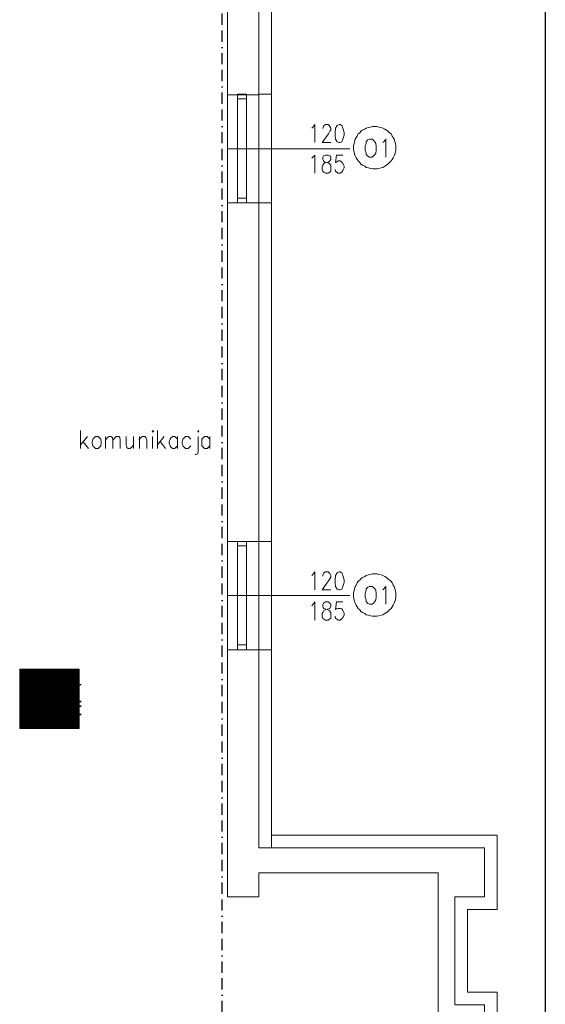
# Model space of a CAD drawing. Header units: centimetres. Extents: x -16053 to 7031, y -7778 to 254.
# Tile 114 of 256: x -10979 to -10395, y -2869 to -1776. Entities that reach past the tile are written whole.
import ezdxf

# ---------------------------------------------------------------- set-up
doc = ezdxf.new("R2010")
doc.units = ezdxf.units.CM
doc.header["$MEASUREMENT"] = 0
doc.linetypes.add('BORDER', pattern=[1.75, 0.5, -0.25, 0.5, -0.25, 0, -0.25])
doc.layers.get('0').update_dxf_attribs({"linetype": 'CONTINUOUS'})
for name, color, linetype in [('ELEKTRYKA', 1, 'CONTINUOUS'), ('jt_naklejki_ew', 7, 'CONTINUOUS'), ('OPISY ELEKTRYCZNE', 120, 'CONTINUOUS')]:
    doc.layers.add(name, color=color, linetype=linetype)
doc.layers.add('konstrukcja', color=250, linetype='CONTINUOUS', lineweight=15)
doc.layers.add('T - opisy', color=250, linetype='CONTINUOUS', lineweight=13)
doc.styles.add('trafik_verdana', font='txt')
pattern_1 = [(45, (3218.57237, 1054.96867), (-0.0224506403, 0.0224506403), [])]

# ---------------------------------------------------------------- blocks, each defined once
blk = doc.blocks.new('HYDRANT WEWNETRZNY_ISO_7010')
at = {"lineweight": 0}
h = blk.add_hatch(dxfattribs=at)
h.set_pattern_fill('ANSI31', color=1, scale=0.01, style=0)
h.set_pattern_definition(pattern_1)
h.paths.add_polyline_path([(-902.7, 163.1), (-902.7, 243.1), (-982.7, 243.1), (-982.7, 163.1)])
h.paths.add_polyline_path([(-939.7, 212, -0.371468), (-935.7, 215.9), (-935.7, 212)], flags=0)
h.paths.add_polyline_path([(-939.7, 211.4), (-935.7, 211.4), (-935.7, 207.5, -0.371468)], flags=0)
h.paths.add_polyline_path([(-935.1, 211.4), (-931.2, 211.4, -0.371468), (-935.1, 207.5)], flags=0)
h.paths.add_polyline_path([(-935.1, 212), (-935.1, 215.9, -0.371468), (-931.2, 212)], flags=0)
h.paths.add_polyline_path([(-935.7, 212), (-935.7, 215.9, 0.371468), (-939.7, 212)], flags=0)
h.paths.add_polyline_path([(-931.2, 212, 0.371468), (-935.1, 215.9), (-935.1, 212)], flags=0)
h.paths.add_polyline_path([(-935.1, 207.5, 0.371468), (-931.2, 211.4), (-935.1, 211.4)], flags=0)
h.paths.add_polyline_path([(-935.7, 207.5), (-935.7, 211.4), (-939.7, 211.4, 0.371468)], flags=0)
edge = h.paths.add_edge_path(flags=0)
edge.add_line((-935.7, 212), (-935.7, 215.9))
edge.add_arc((-935.4, 211.7), 4.25, 94.047, 175.5607)
edge.add_line((-939.7, 212), (-935.7, 212))
edge = h.paths.add_edge_path(flags=0)
edge.add_line((-935.1, 212), (-935.1, 215.9))
edge.add_arc((-935.4, 211.7), 4.25, 4.4393, 85.953, ccw=False)
edge.add_line((-931.2, 212), (-935.1, 212))
edge = h.paths.add_edge_path(flags=0)
edge.add_line((-935.7, 211.4), (-935.7, 207.5))
edge.add_arc((-935.4, 211.7), 4.25, 184.4393, 265.953, ccw=False)
edge.add_line((-939.7, 211.4), (-935.7, 211.4))
edge = h.paths.add_edge_path(flags=0)
edge.add_line((-935.1, 211.4), (-935.1, 207.5))
edge.add_arc((-935.4, 211.7), 4.25, 274.047, 355.5607)
edge.add_line((-931.2, 211.4), (-935.1, 211.4))
h.paths.add_polyline_path([(-943.9, 190.6), (-943.9, 232.7), (-942.5, 232.7), (-941.6, 231.8), (-941.6, 212), (-940.3, 212, -29.452294), (-940.3, 211.4), (-941.6, 211.4), (-941.6, 191.5), (-942.5, 190.6)], flags=16)
h.paths.add_polyline_path([(-964.7, 229.4), (-964.7, 184.7), (-967, 184.7), (-967, 229.4, -1.02423)], flags=16)
h.paths.add_polyline_path([(-967.1, 182.2), (-964.8, 182.2), (-965.3, 177.8), (-965.5, 177.8), (-966.5, 177.8)], flags=16)
h.paths.add_polyline_path([(-971.7, 231.6), (-970.6, 232.7), (-969.5, 232.7), (-969.5, 190.6), (-970.6, 190.6), (-971.7, 191.7)], flags=16)
h.paths.add_polyline_path([(-929.6, 219.3, -0.200612), (-922.2, 210.4, 0.037531), (-919.1, 205.3, 0.030177), (-913.8, 201.2, -0.238487), (-920.7, 202.5, -0.13962), (-925.7, 210.7, 0.064162)], flags=16)
h.paths.add_polyline_path([(-920.6, 220.7, 0.096724), (-917.3, 214.4, 0.102707), (-913.8, 211.9), (-913.8, 206.2, -0.168834), (-918.6, 210.9, -0.166864)], flags=16)
h.paths.add_polyline_path([(-928.3, 182.1, 0.19781), (-913.8, 180.2), (-913.8, 174.5, -0.025858), (-918.2, 174.6, -0.316846)], flags=16)
h.paths.add_polyline_path([(-928.9, 204.7, 0.025829), (-921.2, 198.5, 0.132227), (-913.8, 195.9), (-913.8, 190.2, -0.149959), (-922, 194.3, -0.153068)], flags=16)
h.paths.add_polyline_path([(-932.9, 193.3, -0.335154), (-923.2, 189.5, 0.231426), (-917.5, 186, 0.05694), (-913.8, 185.3, -0.268662), (-922.4, 184.4, -0.152678), (-926.5, 188.2, 0.192193)], flags=16)
h.paths.add_polyline_path([(-957.8, 193.7), (-957.8, 229.4, -1.02423), (-955.5, 229.4), (-955.5, 193.7, -1.092744)], flags=16)
h.paths.add_polyline_path([(-948.5, 193.7), (-948.5, 229.4, -1.02423), (-946.3, 229.4), (-946.3, 193.7, -1.092744)], flags=16)
h.paths.add_polyline_path([(-953.2, 193.7), (-953.2, 229.4, -1.02423), (-950.9, 229.4), (-950.9, 193.7, -1.092744)], flags=16)
h.paths.add_polyline_path([(-962.4, 193.7), (-962.4, 229.4, -1.02423), (-960.2, 229.5), (-960.2, 193.7, -1.092744)], flags=16)
h = blk.add_hatch(dxfattribs=at)
h.set_pattern_fill('ANSI31', color=241, scale=0.01)
h.set_pattern_definition(pattern_1)
h.paths.add_polyline_path([(-982.7, 163.1), (-902.7, 163.1), (-902.7, 243.1), (-982.7, 243.1)])
h.paths.add_polyline_path([(-977.7, 168.1), (-977.7, 238.1), (-907.7, 238.1), (-907.7, 168.1)], flags=16)
h = blk.add_hatch(dxfattribs=at)
h.set_pattern_fill('ANSI31', color=252, scale=0.01)
h.set_pattern_definition(pattern_1)
h.paths.add_polyline_path([(-969.5, 190.6), (-969.5, 232.7), (-970.6, 232.7), (-971.7, 231.6), (-971.7, 191.7), (-970.6, 190.6)])
h.paths.add_polyline_path([(-964.7, 184.7), (-964.7, 229.4, 1.02423), (-967, 229.4), (-967, 184.7)])
h.paths.add_polyline_path([(-960.2, 193.7), (-960.2, 229.5, 1.02423), (-962.4, 229.4), (-962.4, 193.7, 1.092744)])
h.paths.add_polyline_path([(-955.5, 193.7), (-955.5, 229.4, 1.02423), (-957.8, 229.4), (-957.8, 193.7, 1.092744)])
h.paths.add_polyline_path([(-950.9, 193.7), (-950.9, 229.4, 1.02423), (-953.2, 229.4), (-953.2, 193.7, 1.092744)])
h.paths.add_polyline_path([(-946.3, 193.7), (-946.3, 229.4, 1.02423), (-948.5, 229.4), (-948.5, 193.7, 1.092744)])
h.paths.add_polyline_path([(-941.6, 212), (-941.6, 231.8), (-942.5, 232.7), (-943.9, 232.7), (-943.9, 190.6), (-942.5, 190.6), (-941.6, 191.5), (-941.6, 211.4), (-940.3, 211.4, 29.452294), (-940.3, 212)])
h.paths.add_polyline_path([(-965.3, 177.8), (-964.8, 182.2), (-967.1, 182.2), (-966.5, 177.8), (-965.5, 177.8)])
h.paths.add_polyline_path([(-939.7, 212, -0.371468), (-935.7, 215.9), (-935.7, 212)], flags=16)
h.paths.add_polyline_path([(-939.7, 211.4), (-935.7, 211.4), (-935.7, 207.5, -0.371468)], flags=16)
h.paths.add_polyline_path([(-935.1, 207.5), (-935.1, 211.4), (-931.2, 211.4, -0.371468)], flags=16)
h.paths.add_polyline_path([(-935.1, 212), (-935.1, 215.9, -0.371468), (-931.2, 212)], flags=16)
h = blk.add_hatch(dxfattribs=at)
h.set_pattern_fill('ANSI31', color=252, scale=0.01)
h.set_pattern_definition(pattern_1)
h.paths.add_polyline_path([(-913.8, 211.9, -0.102707), (-917.3, 214.4, -0.096724), (-920.6, 220.7, 0.166864), (-918.6, 210.9, 0.168834), (-913.8, 206.2)])
h.paths.add_polyline_path([(-919.1, 205.3, -0.037531), (-922.2, 210.4, 0.200612), (-929.6, 219.3, -0.064162), (-925.7, 210.7, 0.13962), (-920.7, 202.5, 0.238487), (-913.8, 201.2, -0.030177)])
h.paths.add_polyline_path([(-913.8, 195.9, -0.132227), (-921.2, 198.5, -0.025829), (-928.9, 204.7, 0.153068), (-922, 194.3, 0.149959), (-913.8, 190.2)])
h.paths.add_polyline_path([(-923.2, 189.5, 0.335154), (-932.9, 193.3, -0.192193), (-926.5, 188.2, 0.152678), (-922.4, 184.4, 0.268662), (-913.8, 185.3, -0.05694), (-917.5, 186, -0.231426)])
h.paths.add_polyline_path([(-913.8, 174.5), (-913.8, 180.2, -0.19781), (-928.3, 182.1, 0.316846), (-918.2, 174.6, 0.025858)])
at = {"color": 7, "lineweight": 0}
for points in [[(-982.7, 163.1), (-902.7, 163.1), (-902.7, 243.1), (-982.7, 243.1)], [(-902.7, 163.1), (-902.7, 243.1), (-982.7, 243.1), (-982.7, 163.1)]]:
    blk.add_lwpolyline(points, close=True, dxfattribs=at)
at = {"color": 250, "lineweight": 0}
blk.add_lwpolyline([(-982.7, 163.1), (-982.7, 243.1), (-902.7, 243.1), (-902.7, 163.1), (-982.7, 163.1)], dxfattribs=at)

msp = doc.modelspace()

# ---------------------------------------------------------------- linework, layer by layer
at = {"layer": 'ELEKTRYKA', "linetype": 'BORDER', "ltscale": 25}
msp.add_lwpolyline([(-12609.485, -6225.329), (-12624.977, -6225.329), (-12624.977, -6132.845), (-12409.881, -6132.845), (-12409.881, -5233.161), (-10738.414, -5233.161), (-10738.414, -4712.838), (-10694.447, -4712.838), (-10704.657, -4706.783), (-10752.032, -4706.783), (-10752.032, -3061.598), (-10703.907, -2995.998), (-10753.459, -2896.809), (-10753.459, -777.342), (-12488.499, -777.342), (-12488.499, -593.274), (-12615.893, -593.274), (-12615.893, -571.816)], dxfattribs=at)
at = {"layer": 'konstrukcja', "linetype": 'Continuous'}
for points in [[(-15638.641, -564.503), (-12486.132, -564.503), (-12486.132, -63.402), (-12486.132, -49.278), (-10713.023, -49.278), (-10698.899, -49.278), (-10698.899, -2695.694), (-10698.899, -2681.571), (-10462.328, -2681.571), (-10448.205, -2681.571), (-10448.205, -2749.835), (-10448.205, -2763.958), (-10462.328, -2763.958), (-10481.16, -2763.958), (-10481.16, -2855.762), (-10462.328, -2855.762), (-10448.205, -2855.762), (-10448.205, -2930.5), (-10448.205, -2944.623), (-10698.899, -2944.623), (-10698.899, -4582.965)], [(-10747.744, -1710.571), (-10747.744, -1859.457)], [(-10713.023, -1710.571), (-10713.023, -1859.457)], [(-10747.744, -1859.457), (-10747.744, -1979.508)], [(-10747.744, -1859.457), (-10713.023, -1859.457)], [(-10726.558, -1858.869), (-10736.562, -1858.869), (-10736.562, -1864.165), (-10726.558, -1864.165), (-10726.558, -1858.869)], [(-10726.558, -1974.212), (-10726.558, -1864.165), (-10736.562, -1864.165), (-10736.562, -1974.212), (-10726.558, -1974.212)], [(-10713.023, -1858.869), (-10698.899, -1858.869)], [(-10713.023, -1859.457), (-10713.023, -1979.508)], [(-10654.174, -1896.532), (-10652.997, -1895.355), (-10650.644, -1892.412), (-10650.644, -1912.421)], [(-10641.816, -1897.12), (-10641.816, -1896.532), (-10641.228, -1894.766), (-10640.639, -1893.589), (-10638.874, -1892.412), (-10635.931, -1892.412), (-10634.754, -1893.589), (-10634.166, -1894.766), (-10632.989, -1896.532), (-10632.989, -1898.297), (-10634.166, -1900.063), (-10635.343, -1903.005), (-10642.405, -1912.421), (-10632.989, -1912.421)], [(-10623.573, -1892.412), (-10625.927, -1893.589), (-10627.693, -1896.532), (-10628.281, -1901.24), (-10628.281, -1904.182), (-10627.693, -1908.89), (-10625.927, -1911.832), (-10623.573, -1912.421), (-10622.396, -1912.421), (-10620.631, -1911.832), (-10619.454, -1908.89), (-10618.277, -1904.182), (-10618.277, -1901.24), (-10619.454, -1896.532), (-10620.631, -1893.589), (-10622.396, -1892.412), (-10623.573, -1892.412)], [(-10584.145, -1894.766), (-10586.499, -1894.766), (-10588.853, -1895.355), (-10591.207, -1895.943), (-10593.56, -1896.532), (-10595.326, -1897.709), (-10597.68, -1898.886), (-10599.445, -1900.063), (-10600.622, -1901.828), (-10602.388, -1903.005), (-10603.565, -1905.359), (-10604.742, -1907.125), (-10605.919, -1908.89), (-10606.507, -1911.244), (-10607.096, -1913.598), (-10607.684, -1915.952), (-10607.684, -1918.306), (-10607.684, -1920.66), (-10607.096, -1923.014), (-10606.507, -1925.368), (-10605.919, -1927.133), (-10604.742, -1929.487), (-10603.565, -1931.252), (-10602.388, -1933.018), (-10600.622, -1934.783), (-10599.445, -1936.549), (-10597.68, -1937.726), (-10595.326, -1938.903), (-10593.56, -1940.08), (-10591.207, -1940.668), (-10588.853, -1941.257), (-10586.499, -1941.845), (-10584.145, -1941.845), (-10581.791, -1941.845), (-10579.437, -1941.257), (-10577.083, -1940.668), (-10575.317, -1940.08), (-10572.964, -1938.903), (-10571.198, -1937.726), (-10569.433, -1936.549), (-10567.667, -1934.783), (-10565.902, -1933.018), (-10564.725, -1931.252), (-10563.548, -1929.487), (-10562.371, -1927.133), (-10561.782, -1925.368), (-10561.194, -1923.014), (-10560.605, -1920.66), (-10560.605, -1918.306), (-10560.605, -1915.952), (-10561.194, -1913.598), (-10561.782, -1911.244), (-10562.371, -1908.89), (-10563.548, -1907.125), (-10564.725, -1905.359), (-10565.902, -1903.005), (-10567.667, -1901.828), (-10569.433, -1900.063), (-10571.198, -1898.886), (-10572.964, -1897.709), (-10575.317, -1896.532), (-10577.083, -1895.943), (-10579.437, -1895.355), (-10581.791, -1894.766), (-10584.145, -1894.766)], [(-10590.03, -1908.89), (-10591.795, -1909.478), (-10593.56, -1911.832), (-10593.56, -1913.598), (-10594.737, -1916.54), (-10594.737, -1921.248), (-10593.56, -1924.191), (-10593.56, -1925.956), (-10591.795, -1927.722), (-10590.03, -1928.898), (-10587.087, -1928.898), (-10585.91, -1927.722), (-10584.145, -1925.956), (-10582.968, -1924.191), (-10582.379, -1921.248), (-10582.379, -1916.54), (-10582.968, -1913.598), (-10584.145, -1911.832), (-10585.91, -1909.478), (-10587.087, -1908.89), (-10590.03, -1908.89)], [(-10575.317, -1912.421), (-10574.14, -1911.832), (-10571.787, -1908.89), (-10571.787, -1928.898)], [(-10611.804, -1919.483), (-10747.744, -1919.483)], [(-10654.174, -1930.075), (-10652.997, -1928.898), (-10650.644, -1926.545), (-10650.644, -1946.553)], [(-10638.874, -1926.545), (-10641.228, -1927.133), (-10641.816, -1928.898), (-10641.816, -1931.252), (-10641.228, -1933.018), (-10639.462, -1934.195), (-10637.108, -1934.783), (-10634.754, -1935.96), (-10632.989, -1937.726), (-10632.989, -1939.491), (-10632.989, -1942.434), (-10632.989, -1944.199), (-10634.166, -1945.376), (-10635.931, -1946.553), (-10638.874, -1946.553), (-10641.228, -1945.376), (-10641.816, -1944.199), (-10642.405, -1942.434), (-10642.405, -1939.491), (-10641.816, -1937.726), (-10640.639, -1935.96), (-10638.285, -1934.783), (-10635.343, -1934.195), (-10634.166, -1933.018), (-10632.989, -1931.252), (-10632.989, -1928.898), (-10634.166, -1927.133), (-10635.931, -1926.545), (-10638.874, -1926.545)], [(-10619.454, -1926.545), (-10626.516, -1926.545), (-10627.693, -1934.783), (-10626.516, -1934.195), (-10624.75, -1933.018), (-10622.396, -1933.018), (-10620.631, -1934.195), (-10619.454, -1935.96), (-10618.277, -1938.903), (-10618.277, -1940.668), (-10619.454, -1943.611), (-10620.631, -1945.376), (-10622.396, -1946.553), (-10624.75, -1946.553), (-10626.516, -1945.376), (-10627.693, -1944.199), (-10628.281, -1942.434)], [(-10726.558, -1974.212), (-10736.562, -1974.212), (-10736.562, -1979.508), (-10726.558, -1979.508), (-10726.558, -1974.212)], [(-10747.744, -1979.508), (-10747.744, -2355.55)], [(-10747.744, -1979.508), (-10713.023, -1979.508)], [(-10713.023, -1979.508), (-10713.023, -2355.55)], [(-10713.023, -1979.508), (-10698.899, -1979.508)], [(-10910.906, -2252.361), (-10910.906, -2232.353)], [(-10903.256, -2238.826), (-10910.906, -2248.242)], [(-10894.428, -2238.826), (-10895.605, -2240.003), (-10897.371, -2241.768), (-10897.959, -2244.711), (-10897.959, -2246.476), (-10897.371, -2249.419), (-10895.605, -2251.184), (-10894.428, -2252.361), (-10891.486, -2252.361), (-10890.309, -2251.184), (-10888.544, -2249.419), (-10887.955, -2246.476), (-10887.955, -2244.711), (-10888.544, -2241.768), (-10890.309, -2240.003), (-10891.486, -2238.826), (-10894.428, -2238.826)], [(-10883.247, -2252.361), (-10883.247, -2238.826)], [(-10883.247, -2242.945), (-10880.893, -2240.003), (-10879.128, -2238.826), (-10877.362, -2238.826), (-10875.597, -2240.003), (-10875.008, -2242.945), (-10875.008, -2252.361)], [(-10875.008, -2242.945), (-10872.655, -2240.003), (-10871.478, -2238.826), (-10868.535, -2238.826), (-10867.358, -2240.003), (-10866.77, -2242.945), (-10866.77, -2252.361)], [(-10860.296, -2238.826), (-10860.296, -2248.242), (-10859.708, -2251.184), (-10857.942, -2252.361), (-10856.177, -2252.361), (-10854.411, -2251.184), (-10852.058, -2248.242)], [(-10852.058, -2238.826), (-10852.058, -2252.361)], [(-10846.173, -2242.945), (-10843.819, -2240.003), (-10842.053, -2238.826), (-10839.699, -2238.826), (-10838.522, -2240.003), (-10837.345, -2242.945), (-10837.345, -2252.361)], [(-10845.584, -2252.361), (-10845.584, -2238.826)], [(-10831.461, -2232.941), (-10830.872, -2234.118), (-10829.695, -2232.941), (-10830.872, -2232.353), (-10831.461, -2232.941)], [(-10830.872, -2238.826), (-10830.872, -2252.361)], [(-10825.576, -2252.361), (-10825.576, -2232.353)], [(-10817.925, -2238.826), (-10825.576, -2248.242)], [(-10803.213, -2241.768), (-10804.979, -2240.003), (-10806.744, -2238.826), (-10808.51, -2238.826), (-10810.275, -2240.003), (-10811.452, -2241.768), (-10812.629, -2244.711), (-10812.629, -2246.476), (-10811.452, -2249.419), (-10810.275, -2251.184), (-10808.51, -2252.361), (-10806.744, -2252.361), (-10804.979, -2251.184), (-10803.213, -2249.419)], [(-10803.213, -2238.826), (-10803.213, -2252.361)], [(-10788.501, -2241.768), (-10790.267, -2240.003), (-10791.444, -2238.826), (-10794.386, -2238.826), (-10795.563, -2240.003), (-10797.328, -2241.768), (-10797.917, -2244.711), (-10797.917, -2246.476), (-10797.328, -2249.419), (-10795.563, -2251.184), (-10794.386, -2252.361), (-10791.444, -2252.361), (-10790.267, -2251.184), (-10788.501, -2249.419)], [(-10780.262, -2238.826), (-10780.262, -2255.303), (-10780.851, -2258.246), (-10782.616, -2258.834), (-10783.793, -2258.834)], [(-10780.851, -2232.941), (-10780.262, -2234.118), (-10779.674, -2232.941), (-10780.262, -2232.353), (-10780.851, -2232.941)], [(-10767.316, -2241.768), (-10769.081, -2240.003), (-10770.258, -2238.826), (-10773.201, -2238.826), (-10774.378, -2240.003), (-10776.143, -2241.768), (-10776.143, -2244.711), (-10776.143, -2246.476), (-10776.143, -2249.419), (-10774.378, -2251.184), (-10773.201, -2252.361), (-10770.258, -2252.361), (-10769.081, -2251.184), (-10767.316, -2249.419)], [(-10767.316, -2238.826), (-10767.316, -2252.361)], [(-10907.964, -2244.711), (-10902.079, -2252.361)], [(-10822.045, -2244.711), (-10816.748, -2252.361)], [(-10747.744, -2355.55), (-10747.744, -2475.601)], [(-10747.744, -2355.55), (-10713.023, -2355.55)], [(-10726.558, -2355.55), (-10736.562, -2355.55), (-10736.562, -2360.258), (-10726.558, -2360.258), (-10726.558, -2355.55)], [(-10726.558, -2470.305), (-10726.558, -2360.258), (-10736.562, -2360.258), (-10736.562, -2470.305), (-10726.558, -2470.305)], [(-10713.023, -2355.55), (-10713.023, -2475.601)], [(-10713.023, -2355.55), (-10698.899, -2355.55)], [(-10654.174, -2393.213), (-10652.997, -2392.036), (-10650.644, -2389.094), (-10650.644, -2409.102)], [(-10641.816, -2393.802), (-10641.816, -2393.213), (-10641.228, -2390.859), (-10640.639, -2390.271), (-10638.874, -2389.094), (-10635.931, -2389.094), (-10634.754, -2390.271), (-10634.166, -2390.859), (-10632.989, -2393.213), (-10632.989, -2394.978), (-10634.166, -2396.744), (-10635.343, -2399.098), (-10642.405, -2409.102), (-10632.989, -2409.102)], [(-10623.573, -2389.094), (-10625.927, -2390.271), (-10627.693, -2393.213), (-10628.281, -2397.921), (-10628.281, -2400.863), (-10627.693, -2405.571), (-10625.927, -2408.514), (-10623.573, -2409.102), (-10622.396, -2409.102), (-10620.631, -2408.514), (-10619.454, -2405.571), (-10618.277, -2400.863), (-10618.277, -2397.921), (-10619.454, -2393.213), (-10620.631, -2390.271), (-10622.396, -2389.094), (-10623.573, -2389.094)], [(-10584.145, -2391.448), (-10586.499, -2391.448), (-10588.853, -2392.036), (-10591.207, -2392.625), (-10593.56, -2393.213), (-10595.326, -2394.39), (-10597.68, -2395.567), (-10599.445, -2396.744), (-10600.622, -2398.509), (-10602.388, -2399.686), (-10603.565, -2401.452), (-10604.742, -2403.806), (-10605.919, -2405.571), (-10606.507, -2407.925), (-10607.096, -2410.279), (-10607.684, -2412.633), (-10607.684, -2414.987), (-10607.684, -2417.341), (-10607.096, -2419.695), (-10606.507, -2422.049), (-10605.919, -2423.814), (-10604.742, -2426.168), (-10603.565, -2427.934), (-10602.388, -2429.699), (-10600.622, -2431.465), (-10599.445, -2433.23), (-10597.68, -2434.407), (-10595.326, -2435.584), (-10593.56, -2436.761), (-10591.207, -2437.349), (-10588.853, -2437.938), (-10586.499, -2438.526), (-10584.145, -2438.526), (-10581.791, -2438.526), (-10579.437, -2437.938), (-10577.083, -2437.349), (-10575.317, -2436.761), (-10572.964, -2435.584), (-10571.198, -2434.407), (-10569.433, -2433.23), (-10567.667, -2431.465), (-10565.902, -2429.699), (-10564.725, -2427.934), (-10563.548, -2426.168), (-10562.371, -2423.814), (-10561.782, -2422.049), (-10561.194, -2419.695), (-10560.605, -2417.341), (-10560.605, -2414.987), (-10560.605, -2412.633), (-10561.194, -2410.279), (-10561.782, -2407.925), (-10562.371, -2405.571), (-10563.548, -2403.806), (-10564.725, -2401.452), (-10565.902, -2399.686), (-10567.667, -2398.509), (-10569.433, -2396.744), (-10571.198, -2395.567), (-10572.964, -2394.39), (-10575.317, -2393.213), (-10577.083, -2392.625), (-10579.437, -2392.036), (-10581.791, -2391.448), (-10584.145, -2391.448)], [(-10611.804, -2415.575), (-10747.744, -2415.575)], [(-10590.03, -2405.571), (-10591.795, -2406.16), (-10593.56, -2407.925), (-10593.56, -2409.691), (-10594.737, -2413.222), (-10594.737, -2417.341), (-10593.56, -2420.283), (-10593.56, -2422.049), (-10591.795, -2424.403), (-10590.03, -2424.991), (-10587.087, -2424.991), (-10585.91, -2424.403), (-10584.145, -2422.049), (-10582.968, -2420.283), (-10582.379, -2417.341), (-10582.379, -2413.222), (-10582.968, -2409.691), (-10584.145, -2407.925), (-10585.91, -2406.16), (-10587.087, -2405.571), (-10590.03, -2405.571)], [(-10575.317, -2409.102), (-10574.14, -2407.925), (-10571.787, -2405.571), (-10571.787, -2424.991)], [(-10654.174, -2426.757), (-10652.997, -2425.58), (-10650.644, -2422.637), (-10650.644, -2442.646)], [(-10638.874, -2422.637), (-10641.228, -2423.814), (-10641.816, -2425.58), (-10641.816, -2427.345), (-10641.228, -2429.699), (-10639.462, -2430.288), (-10637.108, -2430.876), (-10634.754, -2432.053), (-10632.989, -2434.407), (-10632.989, -2435.584), (-10632.989, -2438.526), (-10632.989, -2440.88), (-10634.166, -2441.469), (-10635.931, -2442.646), (-10638.874, -2442.646), (-10641.228, -2441.469), (-10641.816, -2440.88), (-10642.405, -2438.526), (-10642.405, -2435.584), (-10641.816, -2434.407), (-10640.639, -2432.053), (-10638.285, -2430.876), (-10635.343, -2430.288), (-10634.166, -2429.699), (-10632.989, -2427.345), (-10632.989, -2425.58), (-10634.166, -2423.814), (-10635.931, -2422.637), (-10638.874, -2422.637)], [(-10619.454, -2422.637), (-10626.516, -2422.637), (-10627.693, -2430.876), (-10626.516, -2430.288), (-10624.75, -2429.699), (-10622.396, -2429.699), (-10620.631, -2430.288), (-10619.454, -2432.053), (-10618.277, -2434.995), (-10618.277, -2437.349), (-10619.454, -2439.703), (-10620.631, -2441.469), (-10622.396, -2442.646), (-10624.75, -2442.646), (-10626.516, -2441.469), (-10627.693, -2440.88), (-10628.281, -2438.526)], [(-10726.558, -2470.305), (-10736.562, -2470.305), (-10736.562, -2475.601), (-10726.558, -2475.601), (-10726.558, -2470.305)], [(-10747.744, -2749.835), (-10747.744, -2475.601)], [(-10747.744, -2475.601), (-10713.023, -2475.601)], [(-10713.023, -2695.694), (-10713.023, -2475.601)], [(-10713.023, -2475.601), (-10698.899, -2475.601)], [(-10713.023, -2695.694), (-10462.328, -2695.694), (-10462.328, -2749.835)], [(-10462.328, -2695.694), (-10462.328, -2749.835), (-10495.284, -2749.835), (-10495.284, -2869.886), (-10462.328, -2869.886), (-10462.328, -2930.5), (-10713.023, -2930.5)], [(-10713.023, -2723.353), (-10713.023, -2749.835)], [(-10713.023, -2906.96), (-10513.527, -2906.96), (-10513.527, -2723.353), (-10713.023, -2723.353)], [(-10713.023, -2749.835), (-10747.744, -2749.835)]]:
    msp.add_lwpolyline(points, dxfattribs=at)
at = {"layer": 'OPISY ELEKTRYCZNE', "linetype": 'ByBlock'}
msp.add_lwpolyline([(-16053.303, 208.272), (-10394.63, 208.272), (-10394.63, -7195.77), (-16053.303, -7195.77)], close=True, dxfattribs=at)

# ---------------------------------------------------------------- block references
at = {"layer": 'jt_naklejki_ew', "xscale": 0.8224117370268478, "yscale": 0.8224117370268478, "zscale": 0.8224117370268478, "rotation": 90}
msp.add_blockref('HYDRANT WEWNETRZNY_ISO_7010', (-10778.476, -1754.827), dxfattribs=at)

# ---------------------------------------------------------------- texts
at = {"layer": 'T - opisy', "linetype": 'Continuous', "ltscale": 30, "insert": (-10924.987, -2550.134), "char_height": 15, "width": 382.98119, "attachment_point": 1, "rotation": 90, "style": 'trafik_verdana'}
msp.add_mtext('HP4', dxfattribs=at)

doc.saveas('drawing.dxf')
